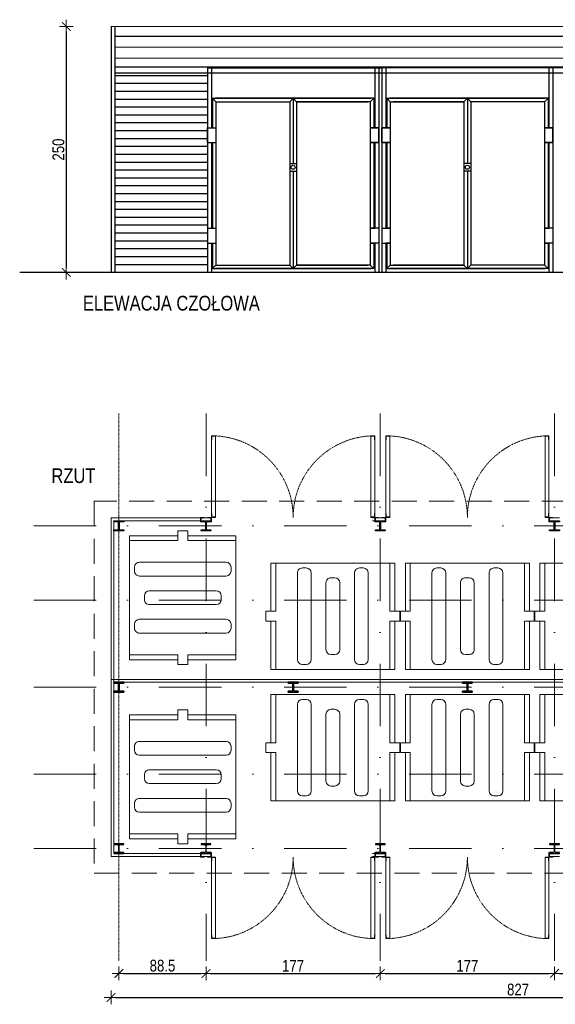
# Model space of a CAD drawing. Header units: millimetres. Extents: x 613 to 4398, y 100 to 1135.
# Tile 2 of 4: x 1841 to 2385, y 100 to 1101. Entities that reach past the tile are written whole.
import ezdxf

# ---------------------------------------------------------------- set-up
doc = ezdxf.new("R2010")
doc.units = ezdxf.units.MM
for name, pattern in [('DASHED', [19.05, 12.7, -6.35]), ('DASHED2', [9.525, 6.35, -3.175]), ('KRESKAKROPKA2', [12.7, 6.35, -3.175, 0, -3.175])]:
    doc.linetypes.add(name, pattern=pattern)
for name, color, linetype in [('--RAMKA', 7, 'Continuous'), ('4', 7, 'Continuous'), ('E-1', 7, 'Continuous'), ('SCIANY', 5, 'Continuous'), ('SCIANY2', 3, 'Continuous')]:
    doc.layers.add(name, color=color, linetype=linetype)
doc.layers.add('a___wymiary', color=7, linetype='Continuous', lineweight=5, true_color=0x707070)
doc.layers.add('MEBLE PKN', color=7, linetype='Continuous', lineweight=20, true_color=0x7f7f7f)
for name, color, linetype, lineweight in [('CZ-GR', 236, 'Continuous', 30), ('OSI', 64, 'KRESKAKROPKA2', 5), ('RYSUNEK', 7, 'Continuous', 18), ('WYMIARY', 7, 'Continuous', 13)]:
    doc.layers.add(name, color=color, linetype=linetype, lineweight=lineweight)
doc.styles.add('ARIAL', font='arial.ttf', dxfattribs={"width": 0.8})
doc.dimstyles.new('wymiary agp1', dxfattribs={"dimtxt": 16, "dimasz": 5, "dimexe": 1.25, "dimexo": 0.625, "dimgap": 1.8, "dimtad": 1, "dimdec": 3, "dimrnd": 0.5, "dimdsep": 46, "dimtxsty": 'ARIAL', "dimblk": 'znacznik', "dimcen": 1.5, "dimse1": 1, "dimse2": 1, "dimclrd": 256, "dimazin": 0, "dimtfac": 1, "dimtdec": 3, "dimtmove": 1, "dimatfit": 3, "dimldrblk": 'znacznik', "dimfxl": 1, "dimarcsym": 0})

# ---------------------------------------------------------------- blocks, each defined once
blk = doc.blocks.new('znacznik')
at = {"layer": 'a___wymiary'}
for p, q in [((1.39, 0), (-1.39, 0)), ((0, 1.39), (0, -1.39))]:
    blk.add_line(p, q, dxfattribs=at)
at = {"layer": 'a___wymiary', "const_width": 0.2}
blk.add_lwpolyline([(0.88, 0.88), (-0.88, -0.88)], dxfattribs=at)
blk = doc.blocks.new('*D4')
at = {"layer": 'Defpoints', "color": 0}
for p in [(1933.9, 1093.7), (1888.5, 843.7), (1933.9, 843.7)]:
    blk.add_point(p, dxfattribs=at)
at = {"layer": 'WYMIARY', "color": 253, "lineweight": -2, "true_color": 0xb2b2b2}
blk.add_line((1888.5, 1088.7), (1888.5, 848.7), dxfattribs=at)
at = {"layer": 'WYMIARY', "color": 253, "lineweight": -2, "true_color": 0xb2b2b2, "xscale": 5, "yscale": 5, "zscale": 5}
for p, rotation in [((1888.5, 1093.7), 90), ((1888.5, 843.7), 270)]:
    blk.add_blockref('znacznik', p, dxfattribs=dict(at, rotation=rotation))
at = {"layer": 'WYMIARY', "color": 18, "true_color": 0x000000, "insert": (1880.5, 968.7), "char_height": 12, "attachment_point": 5, "rotation": 90, "style": 'ARIAL'}
blk.add_mtext('250', dxfattribs=at)
blk = doc.blocks.new('*D16')
at = {"layer": 'Defpoints', "color": 0}
for p in [(2030.4, 271.3), (1941.9, 263.1), (2030.4, 131.4)]:
    blk.add_point(p, dxfattribs=at)
at = {"layer": 'WYMIARY', "color": 253, "lineweight": -2, "true_color": 0xb2b2b2}
blk.add_line((1946.9, 131.4), (2025.4, 131.4), dxfattribs=at)
at = {"layer": 'WYMIARY', "color": 253, "lineweight": -2, "true_color": 0xb2b2b2, "xscale": 5, "yscale": 5, "zscale": 5, "rotation": 180}
blk.add_blockref('znacznik', (1941.9, 131.4), dxfattribs=at)
at = {"layer": 'WYMIARY', "color": 253, "lineweight": -2, "true_color": 0xb2b2b2, "xscale": 5, "yscale": 5, "zscale": 5}
blk.add_blockref('znacznik', (2030.4, 131.4), dxfattribs=at)
at = {"layer": 'WYMIARY', "color": 18, "true_color": 0x000000, "insert": (1986.2, 139.3), "char_height": 12, "attachment_point": 5, "style": 'ARIAL'}
blk.add_mtext('88.5', dxfattribs=at)
blk = doc.blocks.new('*D17')
at = {"layer": 'Defpoints', "color": 0}
for p in [(2030.4, 271.3), (2207.4, 165.1), (2207.4, 131.4)]:
    blk.add_point(p, dxfattribs=at)
at = {"layer": 'WYMIARY', "color": 253, "lineweight": -2, "true_color": 0xb2b2b2}
blk.add_line((2035.4, 131.4), (2202.4, 131.4), dxfattribs=at)
at = {"layer": 'WYMIARY', "color": 253, "lineweight": -2, "true_color": 0xb2b2b2, "xscale": 5, "yscale": 5, "zscale": 5, "rotation": 180}
blk.add_blockref('znacznik', (2030.4, 131.4), dxfattribs=at)
at = {"layer": 'WYMIARY', "color": 253, "lineweight": -2, "true_color": 0xb2b2b2, "xscale": 5, "yscale": 5, "zscale": 5}
blk.add_blockref('znacznik', (2207.4, 131.4), dxfattribs=at)
at = {"layer": 'WYMIARY', "color": 18, "true_color": 0x000000, "insert": (2118.9, 139.2), "char_height": 12, "attachment_point": 5, "style": 'ARIAL'}
blk.add_mtext('177', dxfattribs=at)
blk = doc.blocks.new('*D18')
at = {"layer": 'Defpoints', "color": 0}
for p in [(2384.4, 178.2), (2207.4, 165.1), (2384.4, 131.4)]:
    blk.add_point(p, dxfattribs=at)
at = {"layer": 'WYMIARY', "color": 253, "lineweight": -2, "true_color": 0xb2b2b2}
blk.add_line((2212.4, 131.4), (2379.4, 131.4), dxfattribs=at)
at = {"layer": 'WYMIARY', "color": 253, "lineweight": -2, "true_color": 0xb2b2b2, "xscale": 5, "yscale": 5, "zscale": 5, "rotation": 180}
blk.add_blockref('znacznik', (2207.4, 131.4), dxfattribs=at)
at = {"layer": 'WYMIARY', "color": 253, "lineweight": -2, "true_color": 0xb2b2b2, "xscale": 5, "yscale": 5, "zscale": 5}
blk.add_blockref('znacznik', (2384.4, 131.4), dxfattribs=at)
at = {"layer": 'WYMIARY', "color": 18, "true_color": 0x000000, "insert": (2295.9, 139.2), "char_height": 12, "attachment_point": 5, "style": 'ARIAL'}
blk.add_mtext('177', dxfattribs=at)
blk = doc.blocks.new('*D19')
at = {"layer": 'Defpoints', "color": 0}
for p in [(2384.4, 178.2), (2561.4, 175.3), (2561.4, 131.4)]:
    blk.add_point(p, dxfattribs=at)
at = {"layer": 'WYMIARY', "color": 253, "lineweight": -2, "true_color": 0xb2b2b2}
blk.add_line((2389.4, 131.4), (2556.4, 131.4), dxfattribs=at)
at = {"layer": 'WYMIARY', "color": 253, "lineweight": -2, "true_color": 0xb2b2b2, "xscale": 5, "yscale": 5, "zscale": 5, "rotation": 180}
blk.add_blockref('znacznik', (2384.4, 131.4), dxfattribs=at)
at = {"layer": 'WYMIARY', "color": 253, "lineweight": -2, "true_color": 0xb2b2b2, "xscale": 5, "yscale": 5, "zscale": 5}
blk.add_blockref('znacznik', (2561.4, 131.4), dxfattribs=at)
at = {"layer": 'WYMIARY', "color": 18, "true_color": 0x000000, "insert": (2472.9, 139.2), "char_height": 12, "attachment_point": 5, "style": 'ARIAL'}
blk.add_mtext('177', dxfattribs=at)
blk = doc.blocks.new('Heb100')
at = {"linetype": 'ByBlock', "lineweight": 30}
blk.add_lwpolyline([(-50, 0), (-50, 10), (-15, 10, 0.414214), (-3, 22), (-3, 78, 0.414214), (-15, 90), (-50, 90), (-50, 100), (50, 100), (50, 90), (15, 90, 0.414214), (3, 78), (3, 22, 0.414214), (15, 10), (50, 10), (50, 0)], format="xyb", close=True, dxfattribs=at)
blk = doc.blocks.new('pojemnik śmietnikowy 1.1m3')
at = {"layer": 'MEBLE PKN'}
for p, q in [((126, 108), (0, 108)), ((0, 59), (0, 108)), ((5, 59), (5, 108)), ((36, 103), (32, 103)), ((94, 103), (90, 103)), ((121, 59), (121, 108)), ((126, 59), (126, 108)), ((27, 10), (27, 98)), ((41, 10), (41, 98)), ((65, 93), (61, 93)), ((85, 10), (85, 98)), ((99, 10), (99, 98)), ((56, 20), (56, 88)), ((70, 20), (70, 88)), ((5, 59), (-5, 59)), ((-5, 49), (-5, 59)), ((131, 59), (121, 59)), ((131, 49), (131, 59)), ((5, 49), (-5, 49)), ((0, 0), (0, 49)), ((5, 0), (5, 49)), ((131, 49), (121, 49)), ((121, 0), (121, 49)), ((126, 0), (126, 49)), ((65, 15), (61, 15)), ((126, 0), (0, 0)), ((36, 5), (32, 5)), ((94, 5), (90, 5))]:
    blk.add_line(p, q, dxfattribs=at)
for centre, start, end in [((32, 98), 90, 180), ((36, 98), 0, 90), ((90, 98), 90, 180), ((94, 98), 0, 90), ((61, 88), 90, 180), ((65, 88), 0, 90), ((61, 20), 180, 270), ((65, 20), 270, 0), ((32, 10), 180, 270), ((36, 10), 270, 0), ((90, 10), 180, 270), ((94, 10), 270, 0)]:
    blk.add_arc(centre, 5, start, end, dxfattribs=at)
blk = doc.blocks.new('*D26')
at = {"layer": 'Defpoints', "color": 0}
for p in [(1933.9, 250.3), (2760.9, 250.3), (2760.9, 107)]:
    blk.add_point(p, dxfattribs=at)
at = {"layer": 'WYMIARY', "color": 253, "lineweight": -2, "true_color": 0xb2b2b2}
blk.add_line((1938.9, 107), (2755.9, 107), dxfattribs=at)
at = {"layer": 'WYMIARY', "color": 253, "lineweight": -2, "true_color": 0xb2b2b2, "xscale": 5, "yscale": 5, "zscale": 5, "rotation": 180}
blk.add_blockref('znacznik', (1933.9, 107), dxfattribs=at)
at = {"layer": 'WYMIARY', "color": 253, "lineweight": -2, "true_color": 0xb2b2b2, "xscale": 5, "yscale": 5, "zscale": 5}
blk.add_blockref('znacznik', (2760.9, 107), dxfattribs=at)
at = {"layer": 'WYMIARY', "color": 18, "true_color": 0x000000, "insert": (2347.4, 115), "char_height": 12, "attachment_point": 5, "style": 'ARIAL'}
blk.add_mtext('827', dxfattribs=at)

msp = doc.modelspace()

# ---------------------------------------------------------------- linework, layer by layer
at = {"layer": '--RAMKA', "color": 18, "true_color": 0x000000}
msp.add_line((1933.9125, 1093.7123), (1933.9125, 843.7123), dxfattribs=at)
at = {"layer": 'E-1'}
for points in [[(1937.9125, 1093.7123), (1937.9125, 843.7123)], [(2032.0014, 1043.7123), (1937.9125, 1043.7014)], [(2032.0014, 1043.7123), (1937.9125, 1043.7014)], [(2032.0014, 1043.7123), (1937.9125, 1043.7014)], [(2032.0014, 1035.7123), (1937.9125, 1035.7014)], [(2032.0014, 1035.7123), (1937.9125, 1035.7014)], [(2032.0014, 1035.7123), (1937.9125, 1035.7014)], [(2032.0014, 1027.7123), (1937.9125, 1027.7014)], [(2032.0051, 1019.7123), (1937.9125, 1019.7014)], [(2032.0051, 1019.7123), (1937.9125, 1019.7014)], [(2032.0051, 1019.7123), (1937.9125, 1019.7014)], [(2032.0051, 1011.7123), (1937.9125, 1011.7014)], [(2032.0051, 1011.7123), (1937.9125, 1011.7014)], [(2032.0051, 1011.7123), (1937.9125, 1011.7014)], [(2032.0051, 1003.7123), (1937.9125, 1003.7014)], [(2032.0051, 1003.7123), (1937.9125, 1003.7014)], [(2032.0051, 1003.7123), (1937.9125, 1003.7014)], [(2032.0051, 995.7123), (1937.9125, 995.7014)], [(2032.0051, 987.7123), (1937.9125, 987.7014)], [(2032.0051, 987.7123), (1937.9125, 987.7014)], [(2032.0088, 979.7123), (1937.9125, 979.7014)], [(2032.0088, 979.7123), (1937.9125, 979.7014)], [(2032.0088, 979.7123), (1937.9125, 979.7014)], [(2032.0088, 971.7123), (1937.9125, 971.7014)], [(2032.0088, 971.7123), (1937.9125, 971.7014)], [(2032.0088, 971.7123), (1937.9125, 971.7014)], [(2032.0088, 963.7123), (1937.9125, 963.7014)], [(2032.0125, 955.7123), (1937.9125, 955.7014)], [(2032.0125, 955.7123), (1937.9125, 955.7014)], [(2032.0125, 955.7123), (1937.9125, 955.7014)], [(2032.0125, 947.7123), (1937.9125, 947.7014)], [(2032.0125, 947.7123), (1937.9125, 947.7014)], [(2032.0125, 947.7123), (1937.9125, 947.7014)], [(2032.0125, 939.7123), (1937.9125, 939.7014)], [(2032.0125, 939.7123), (1937.9125, 939.7014)], [(2032.0125, 939.7123), (1937.9125, 939.7014)], [(2032.0125, 931.7123), (1937.9125, 931.7014)], [(2032.0125, 923.7123), (1937.9125, 923.7014)], [(2032.0125, 923.7123), (1937.9125, 923.7014)], [(2032.0125, 915.7123), (1937.9125, 915.7014)], [(2032.0125, 915.7123), (1937.9125, 915.7014)], [(2032.0125, 907.7123), (1937.9125, 907.7014)], [(2032.0125, 907.7123), (1937.9125, 907.7014)], [(2032.0125, 899.7123), (1937.9125, 899.7014)], [(2032.0125, 899.7123), (1937.9125, 899.7014)], [(2032.0125, 891.7123), (1937.9125, 891.7014)], [(2032.0125, 891.7123), (1937.9125, 891.7014)], [(2032.0125, 891.7123), (1937.9125, 891.7014)], [(2032.0125, 883.7123), (1937.9125, 883.7014)], [(2032.0125, 883.7123), (1937.9125, 883.7014)], [(2032.0125, 883.7123), (1937.9125, 883.7014)], [(2032.0125, 875.7123), (1937.9125, 875.7014)], [(2032.0125, 875.7123), (1937.9125, 875.7014)], [(2032.0125, 875.7123), (1937.9125, 875.7014)], [(2032.0125, 867.7123), (1937.9125, 867.7014)], [(2032.0125, 867.7123), (1937.9125, 867.7014)], [(2032.0125, 867.7123), (1937.9125, 867.7014)], [(2032.0125, 867.7123), (1937.9125, 867.7014)], [(2032.0125, 867.7123), (1937.9125, 867.7014)], [(2032.0125, 867.7123), (1937.9125, 867.7014)], [(2032.0125, 859.7123), (1937.9125, 859.7014)], [(2032.0125, 859.7123), (1937.9125, 859.7014)], [(2032.0125, 859.7123), (1937.9125, 859.7014)], [(2032.0125, 859.7123), (1937.9125, 859.7014)], [(2032.0125, 859.7123), (1937.9125, 859.7014)], [(2032.0125, 851.7123), (1937.9125, 851.7014)], [(2032.0125, 851.7123), (1937.9125, 851.7014)]]:
    msp.add_lwpolyline(points, dxfattribs=at)
at = {"layer": 'OSI', "ltscale": 0.01}
msp.add_line((1941.9125, 700.3863), (1941.9125, 144.2229), dxfattribs=at)
at = {"layer": 'OSI', "ltscale": 10}
for points in [[(2030.4125, 700.3863), (2030.4125, 144.2229)], [(2207.4125, 700.3863), (2207.4125, 144.2229)], [(2384.4125, 700.3863), (2384.4125, 144.2229)], [(1855.4556, 586.3046), (2837.6714, 586.3046)], [(1855.4556, 510.8046), (2837.6714, 510.8046)], [(1855.4556, 422.3046), (2837.6714, 422.3046)], [(1855.4556, 333.8046), (2837.6714, 333.8046)], [(1855.4556, 258.3046), (2837.6714, 258.3046)]]:
    msp.add_lwpolyline(points, dxfattribs=at)
at = {"layer": 'RYSUNEK'}
for p, q in [((2036.0125, 677.8046), (2036.0125, 673.8046)), ((2036.0125, 677.8046), (2040.0125, 677.8046)), ((2036.0125, 598.9046), (2036.0125, 673.8046)), ((2036.4125, 677.0046), (2036.4125, 674.2046)), ((2036.8125, 677.4046), (2039.6125, 677.4046)), ((2040.0125, 594.9046), (2040.0125, 677.8046)), ((2040.0125, 677.8046), (2040.0125, 594.9046)), ((2197.8125, 677.8046), (2197.8125, 594.9046)), ((2197.8125, 594.9046), (2197.8125, 677.8046)), ((2201.8125, 677.8046), (2197.8125, 677.8046)), ((2201.0125, 677.4046), (2198.2125, 677.4046)), ((2201.4125, 677.0046), (2201.4125, 674.2046)), ((2201.8125, 677.8046), (2201.8125, 673.8046)), ((2201.8125, 598.9046), (2201.8125, 673.8046)), ((2213.0125, 677.8046), (2213.0125, 673.8046)), ((2213.0125, 677.8046), (2217.0125, 677.8046)), ((2213.0125, 598.9046), (2213.0125, 673.8046)), ((2213.4125, 677.0046), (2213.4125, 674.2046)), ((2213.8125, 677.4046), (2216.6125, 677.4046)), ((2217.0125, 594.9046), (2217.0125, 677.8046)), ((2217.0125, 677.8046), (2217.0125, 594.9046)), ((2374.8125, 677.8046), (2374.8125, 594.9046)), ((2374.8125, 594.9046), (2374.8125, 677.8046)), ((2378.8125, 677.8046), (2374.8125, 677.8046)), ((2378.0125, 677.4046), (2375.2125, 677.4046)), ((2378.4125, 677.0046), (2378.4125, 674.2046)), ((2378.8125, 677.8046), (2378.8125, 673.8046)), ((2378.8125, 598.9046), (2378.8125, 673.8046)), ((1933.9125, 594.3046), (1933.9125, 414.3046)), ((2035.4125, 594.3046), (1933.9125, 594.3046)), ((1936.9125, 591.3046), (1936.9125, 414.3046)), ((2035.4125, 591.3046), (1936.9125, 591.3046)), ((2022.4125, 594.3046), (2035.4125, 594.3046)), ((2022.4125, 591.3046), (2035.4125, 591.3046)), ((2024.8125, 590.3046), (2024.8125, 594.9046)), ((2028.8125, 594.9046), (2024.8125, 594.9046)), ((2025.4125, 591.3046), (2025.4125, 594.3046)), ((2025.4125, 590.3046), (2025.4125, 594.3046)), ((2028.8125, 594.3046), (2025.4125, 594.3046)), ((2028.8125, 594.3046), (2028.8125, 594.9046)), ((2032.0125, 594.9046), (2036.0125, 594.9046)), ((2032.0125, 594.3046), (2032.0125, 594.9046)), ((2032.0125, 594.3046), (2035.4125, 594.3046)), ((2035.4125, 590.3046), (2035.4125, 594.3046)), ((2035.4125, 591.3046), (2035.4125, 594.3046)), ((2036.0125, 594.9046), (2036.0125, 598.9046)), ((2036.0125, 594.9046), (2040.0125, 594.9046)), ((2036.0125, 590.3046), (2036.0125, 594.9046)), ((2036.4125, 595.7046), (2036.4125, 598.5046)), ((2036.8125, 595.3046), (2039.6125, 595.3046)), ((2201.8125, 594.9046), (2197.8125, 594.9046)), ((2201.0125, 595.3046), (2198.2125, 595.3046)), ((2199.4125, 594.3046), (2212.4125, 594.3046)), ((2199.4125, 591.3046), (2212.4125, 591.3046)), ((2201.4125, 595.7046), (2201.4125, 598.5046)), ((2201.8125, 594.9046), (2201.8125, 598.9046)), ((2201.8125, 590.3046), (2201.8125, 594.9046)), ((2205.8125, 594.9046), (2201.8125, 594.9046)), ((2202.4125, 591.3046), (2202.4125, 594.3046)), ((2202.4125, 590.3046), (2202.4125, 594.3046)), ((2205.8125, 594.3046), (2202.4125, 594.3046)), ((2205.8125, 594.3046), (2205.8125, 594.9046)), ((2209.0125, 594.9046), (2213.0125, 594.9046)), ((2209.0125, 594.3046), (2209.0125, 594.9046)), ((2209.0125, 594.3046), (2212.4125, 594.3046)), ((2212.4125, 590.3046), (2212.4125, 594.3046)), ((2212.4125, 591.3046), (2212.4125, 594.3046)), ((2213.0125, 594.9046), (2213.0125, 598.9046)), ((2213.0125, 594.9046), (2217.0125, 594.9046)), ((2213.0125, 590.3046), (2213.0125, 594.9046)), ((2213.4125, 595.7046), (2213.4125, 598.5046)), ((2213.8125, 595.3046), (2216.6125, 595.3046)), ((2378.8125, 594.9046), (2374.8125, 594.9046)), ((2378.0125, 595.3046), (2375.2125, 595.3046)), ((2378.4125, 595.7046), (2378.4125, 598.5046)), ((2378.8125, 594.9046), (2378.8125, 598.9046)), ((2382.8125, 594.9046), (2378.8125, 594.9046)), ((2378.8125, 590.3046), (2378.8125, 594.9046)), ((2389.4125, 594.3046), (2379.4125, 594.3046)), ((2382.8125, 594.3046), (2379.4125, 594.3046)), ((2379.4125, 591.3046), (2379.4125, 594.3046)), ((2379.4125, 590.3046), (2379.4125, 594.3046)), ((2382.8125, 594.3046), (2382.8125, 594.9046)), ((2025.4125, 590.3046), (2024.8125, 590.3046)), ((2035.4125, 590.3046), (2036.0125, 590.3046)), ((2202.4125, 590.3046), (2201.8125, 590.3046)), ((2212.4125, 590.3046), (2213.0125, 590.3046)), ((2379.4125, 590.3046), (2378.8125, 590.3046)), ((1933.9125, 250.3046), (1933.9125, 430.3046)), ((2657.9125, 430.3046), (1933.9125, 430.3046)), ((1936.9125, 253.3046), (1936.9125, 430.3046)), ((2657.9125, 427.3046), (1936.9125, 427.3046)), ((2035.4125, 250.3046), (1933.9125, 250.3046)), ((2035.4125, 253.3046), (1936.9125, 253.3046)), ((2022.4125, 253.3046), (2035.4125, 253.3046)), ((2022.4125, 250.3046), (2035.4125, 250.3046)), ((2025.4125, 254.3046), (2024.8125, 254.3046)), ((2024.8125, 254.3046), (2024.8125, 249.7046)), ((2025.4125, 254.3046), (2025.4125, 250.3046)), ((2025.4125, 253.3046), (2025.4125, 250.3046)), ((2028.8125, 250.3046), (2025.4125, 250.3046)), ((2028.8125, 250.3046), (2028.8125, 249.7046)), ((2032.0125, 250.3046), (2035.4125, 250.3046)), ((2032.0125, 250.3046), (2032.0125, 249.7046)), ((2035.4125, 254.3046), (2035.4125, 250.3046)), ((2035.4125, 254.3046), (2036.0125, 254.3046)), ((2035.4125, 253.3046), (2035.4125, 250.3046)), ((2036.0125, 254.3046), (2036.0125, 249.7046)), ((2199.4125, 253.3046), (2212.4125, 253.3046)), ((2199.4125, 250.3046), (2212.4125, 250.3046)), ((2202.4125, 254.3046), (2201.8125, 254.3046)), ((2201.8125, 254.3046), (2201.8125, 249.7046)), ((2202.4125, 254.3046), (2202.4125, 250.3046)), ((2202.4125, 253.3046), (2202.4125, 250.3046)), ((2205.8125, 250.3046), (2202.4125, 250.3046)), ((2205.8125, 250.3046), (2205.8125, 249.7046)), ((2209.0125, 250.3046), (2212.4125, 250.3046)), ((2209.0125, 250.3046), (2209.0125, 249.7046)), ((2212.4125, 254.3046), (2212.4125, 250.3046)), ((2212.4125, 254.3046), (2213.0125, 254.3046)), ((2212.4125, 253.3046), (2212.4125, 250.3046)), ((2213.0125, 254.3046), (2213.0125, 249.7046)), ((2378.8125, 254.3046), (2378.8125, 249.7046)), ((2379.4125, 254.3046), (2378.8125, 254.3046)), ((2379.4125, 254.3046), (2379.4125, 250.3046)), ((2379.4125, 253.3046), (2379.4125, 250.3046)), ((2389.4125, 250.3046), (2379.4125, 250.3046)), ((2382.8125, 250.3046), (2379.4125, 250.3046)), ((2382.8125, 250.3046), (2382.8125, 249.7046)), ((2028.8125, 249.7046), (2024.8125, 249.7046)), ((2032.0125, 249.7046), (2036.0125, 249.7046)), ((2036.0125, 249.7046), (2040.0125, 249.7046)), ((2036.0125, 249.7046), (2036.0125, 245.7046)), ((2036.0125, 245.7046), (2036.0125, 170.8046)), ((2036.4125, 248.9046), (2036.4125, 246.1046)), ((2036.8125, 249.3046), (2039.6125, 249.3046)), ((2040.0125, 249.7046), (2040.0125, 166.8046)), ((2040.0125, 166.8046), (2040.0125, 249.7046)), ((2197.8125, 166.8046), (2197.8125, 249.7046)), ((2197.8125, 249.7046), (2197.8125, 166.8046)), ((2201.8125, 249.7046), (2197.8125, 249.7046)), ((2201.0125, 249.3046), (2198.2125, 249.3046)), ((2201.4125, 248.9046), (2201.4125, 246.1046)), ((2201.8125, 249.7046), (2201.8125, 245.7046)), ((2205.8125, 249.7046), (2201.8125, 249.7046)), ((2201.8125, 245.7046), (2201.8125, 170.8046)), ((2209.0125, 249.7046), (2213.0125, 249.7046)), ((2213.0125, 249.7046), (2217.0125, 249.7046)), ((2213.0125, 249.7046), (2213.0125, 245.7046)), ((2213.0125, 245.7046), (2213.0125, 170.8046)), ((2213.4125, 248.9046), (2213.4125, 246.1046)), ((2213.8125, 249.3046), (2216.6125, 249.3046)), ((2217.0125, 249.7046), (2217.0125, 166.8046)), ((2217.0125, 166.8046), (2217.0125, 249.7046)), ((2374.8125, 166.8046), (2374.8125, 249.7046)), ((2374.8125, 249.7046), (2374.8125, 166.8046)), ((2378.8125, 249.7046), (2374.8125, 249.7046)), ((2378.0125, 249.3046), (2375.2125, 249.3046)), ((2378.4125, 248.9046), (2378.4125, 246.1046)), ((2382.8125, 249.7046), (2378.8125, 249.7046)), ((2378.8125, 249.7046), (2378.8125, 245.7046)), ((2378.8125, 245.7046), (2378.8125, 170.8046)), ((2036.0125, 166.8046), (2036.0125, 170.8046)), ((2036.4125, 167.6046), (2036.4125, 170.4046)), ((2201.4125, 167.6046), (2201.4125, 170.4046)), ((2201.8125, 166.8046), (2201.8125, 170.8046)), ((2213.0125, 166.8046), (2213.0125, 170.8046)), ((2213.4125, 167.6046), (2213.4125, 170.4046)), ((2378.4125, 167.6046), (2378.4125, 170.4046)), ((2378.8125, 166.8046), (2378.8125, 170.8046)), ((2036.0125, 166.8046), (2040.0125, 166.8046)), ((2036.8125, 167.2046), (2039.6125, 167.2046)), ((2201.8125, 166.8046), (2197.8125, 166.8046)), ((2201.0125, 167.2046), (2198.2125, 167.2046)), ((2213.0125, 166.8046), (2217.0125, 166.8046)), ((2213.8125, 167.2046), (2216.6125, 167.2046)), ((2378.8125, 166.8046), (2374.8125, 166.8046)), ((2378.0125, 167.2046), (2375.2125, 167.2046))]:
    msp.add_line(p, q, dxfattribs=at)
at = {"layer": 'RYSUNEK', "linetype": 'DASHED2', "ltscale": 4}
msp.add_lwpolyline([(2777.9125, 611.3046), (1916.9125, 611.3046), (1916.9125, 233.3046), (2777.9125, 233.3046)], close=True, dxfattribs=at)
at = {"layer": 'RYSUNEK'}
for centre, start, end in [((2036.0125, 674.2046), 270, 0), ((2036.8125, 677.0046), 90, 180), ((2039.6125, 677.8046), 270, 0), ((2198.2125, 677.8046), 180, 270), ((2201.0125, 677.0046), 0, 90), ((2201.8125, 674.2046), 180, 270), ((2213.0125, 674.2046), 270, 0), ((2213.8125, 677.0046), 90, 180), ((2216.6125, 677.8046), 270, 0), ((2375.2125, 677.8046), 180, 270), ((2378.0125, 677.0046), 0, 90), ((2378.8125, 674.2046), 180, 270), ((2036.0125, 598.5046), 0, 90), ((2036.8125, 595.7046), 180, 270), ((2039.6125, 594.9046), 0, 90), ((2198.2125, 594.9046), 90, 180), ((2201.0125, 595.7046), 270, 0), ((2201.8125, 598.5046), 90, 180), ((2213.0125, 598.5046), 0, 90), ((2213.8125, 595.7046), 180, 270), ((2216.6125, 594.9046), 0, 90), ((2375.2125, 594.9046), 90, 180), ((2378.0125, 595.7046), 270, 0), ((2378.8125, 598.5046), 90, 180), ((2036.0125, 246.1046), 270, 0), ((2036.8125, 248.9046), 90, 180), ((2039.6125, 249.7046), 270, 0), ((2198.2125, 249.7046), 180, 270), ((2201.0125, 248.9046), 0, 90), ((2201.8125, 246.1046), 180, 270), ((2213.0125, 246.1046), 270, 0), ((2213.8125, 248.9046), 90, 180), ((2216.6125, 249.7046), 270, 0), ((2375.2125, 249.7046), 180, 270), ((2378.0125, 248.9046), 0, 90), ((2378.8125, 246.1046), 180, 270), ((2036.0125, 170.4046), 0, 90), ((2201.8125, 170.4046), 90, 180), ((2213.0125, 170.4046), 0, 90), ((2378.8125, 170.4046), 90, 180), ((2036.8125, 167.6046), 180, 270), ((2039.6125, 166.8046), 0, 90), ((2198.2125, 166.8046), 90, 180), ((2201.0125, 167.6046), 270, 0), ((2213.8125, 167.6046), 180, 270), ((2216.6125, 166.8046), 0, 90), ((2375.2125, 166.8046), 90, 180), ((2378.0125, 167.6046), 270, 0)]:
    msp.add_arc(centre, 0.4, start, end, dxfattribs=at)
at = {"layer": 'RYSUNEK', "linetype": 'DASHED', "ltscale": 0.001}
for centre, start, end in [((2036.0125, 594.9046), 0, 87.2424414), ((2201.8125, 594.9046), 92.7575586, 180), ((2213.0125, 594.9046), 0, 87.2424414), ((2378.8125, 594.9046), 92.7575586, 180), ((2036.0125, 249.7046), 272.7575586, 0), ((2201.8125, 249.7046), 180, 267.2424414), ((2213.0125, 249.7046), 272.7575586, 0), ((2378.8125, 249.7046), 180, 267.2424414)]:
    msp.add_arc(centre, 82.9, start, end, dxfattribs=at)
at = {"layer": 'SCIANY', "color": 18, "linetype": 'Continuous', "true_color": 0x000000}
for p, q in [((2205.8125, 1051.6895), (2209.0125, 1051.6895)), ((2820.9049, 843.7123), (1841.1535, 843.7123))]:
    msp.add_line(p, q, dxfattribs=at)
at = {"layer": 'SCIANY2', "color": 18, "linetype": 'Continuous', "true_color": 0x000000}
for p, q in [((2032.0125, 1051.6895), (2032.0125, 843.6895)), ((2032.0125, 1051.6895), (2205.8125, 1051.6895)), ((2036.0125, 1051.6895), (2036.0125, 990.8601)), ((2201.8125, 1051.6895), (2201.8125, 990.8601)), ((2201.8125, 1051.6895), (2201.8125, 990.8601)), ((2205.8125, 1051.6895), (2205.8125, 943.5179)), ((2205.8125, 1051.6895), (2205.8125, 843.6895)), ((2559.8125, 1051.6895), (2209.0125, 1051.6895)), ((2209.0125, 1051.6895), (2209.0125, 843.6895)), ((2209.0125, 1051.6895), (2209.0125, 943.5179)), ((2213.0125, 1051.6895), (2213.0125, 990.8601)), ((2213.0125, 1051.6895), (2213.0125, 990.8601)), ((2378.8125, 1051.6895), (2378.8125, 990.8601)), ((2378.8125, 1051.6895), (2378.8125, 990.8601)), ((2382.8125, 1051.6895), (2382.8125, 843.6895)), ((2382.8125, 1051.6895), (2382.8125, 943.5179)), ((2037.0125, 1020.8601), (2197.8125, 1020.8601)), ((2037.0125, 1020.8601), (2037.0125, 990.8601)), ((2037.0125, 1020.8601), (2040.5125, 1017.3601)), ((2200.8125, 1020.8601), (2040.0125, 1020.8601)), ((2118.9125, 1020.8601), (2115.4125, 1017.3601)), ((2118.9125, 1020.8601), (2118.9125, 954.6895)), ((2118.9125, 1020.8601), (2122.4125, 1017.3601)), ((2200.8125, 1020.8601), (2197.3125, 1017.3601)), ((2200.8125, 1020.8601), (2200.8125, 990.8601)), ((2214.0125, 1020.8601), (2374.8125, 1020.8601)), ((2214.0125, 1020.8601), (2217.5125, 1017.3601)), ((2214.0125, 1020.8601), (2214.0125, 990.8601)), ((2377.8125, 1020.8601), (2217.0125, 1020.8601)), ((2295.9125, 1020.8601), (2292.4125, 1017.3601)), ((2295.9125, 1020.8601), (2295.9125, 954.6895)), ((2295.9125, 1020.8601), (2299.4125, 1017.3601)), ((2377.8125, 1020.8601), (2374.3125, 1017.3601)), ((2377.8125, 1020.8601), (2377.8125, 990.8601)), ((2040.5125, 1017.3601), (2115.4125, 1017.3601)), ((2040.5125, 1017.3601), (2040.5125, 851.1895)), ((2115.4125, 1017.3601), (2115.4125, 851.1895)), ((2122.4125, 1017.3601), (2122.4125, 851.1895)), ((2122.4125, 1017.3601), (2194.3125, 1017.3601)), ((2197.3125, 1017.3601), (2122.4125, 1017.3601)), ((2197.3125, 1017.3601), (2197.3125, 851.1895)), ((2217.5125, 1017.3601), (2217.5125, 851.1895)), ((2217.5125, 1017.3601), (2292.4125, 1017.3601)), ((2292.4125, 1017.3601), (2220.5125, 1017.3601)), ((2292.4125, 1017.3601), (2292.4125, 851.1895)), ((2374.3125, 1017.3601), (2299.4125, 1017.3601)), ((2299.4125, 1017.3601), (2299.4125, 851.1895)), ((2374.3125, 1017.3601), (2374.3125, 851.1895)), ((2032.0125, 990.8601), (2040.5125, 990.8601)), ((2032.0125, 975.8601), (2032.0125, 990.8601)), ((2205.8125, 990.8601), (2197.3125, 990.8601)), ((2197.8125, 990.8601), (2205.8125, 990.8601)), ((2205.8125, 975.8601), (2205.8125, 990.8601)), ((2209.0125, 975.8601), (2209.0125, 990.8601)), ((2209.0125, 990.8601), (2217.5125, 990.8601)), ((2217.0125, 990.8601), (2209.0125, 990.8601)), ((2382.8125, 990.8601), (2374.3125, 990.8601)), ((2374.8125, 990.8601), (2382.8125, 990.8601)), ((2382.8125, 975.8601), (2382.8125, 990.8601)), ((2032.0125, 975.8601), (2040.5125, 975.8601)), ((2036.0125, 975.8601), (2036.0125, 888.6895)), ((2037.0125, 975.8601), (2037.0125, 888.6895)), ((2205.8125, 975.8601), (2197.3125, 975.8601)), ((2197.8125, 975.8601), (2205.8125, 975.8601)), ((2200.8125, 975.8601), (2200.8125, 888.6895)), ((2201.8125, 975.8601), (2201.8125, 888.6895)), ((2201.8125, 975.8601), (2201.8125, 888.6895)), ((2209.0125, 975.8601), (2217.5125, 975.8601)), ((2217.0125, 975.8601), (2209.0125, 975.8601)), ((2213.0125, 975.8601), (2213.0125, 888.6895)), ((2213.0125, 975.8601), (2213.0125, 888.6895)), ((2214.0125, 975.8601), (2214.0125, 888.6895)), ((2382.8125, 975.8601), (2374.3125, 975.8601)), ((2374.8125, 975.8601), (2382.8125, 975.8601)), ((2377.8125, 975.8601), (2377.8125, 888.6895)), ((2378.8125, 975.8601), (2378.8125, 888.6895)), ((2378.8125, 975.8601), (2378.8125, 888.6895)), ((2115.4125, 954.6895), (2122.4125, 954.6895)), ((2299.4125, 954.6895), (2292.4125, 954.6895)), ((2115.4125, 946.6895), (2122.4125, 946.6895)), ((2118.9125, 946.6895), (2118.9125, 847.6895)), ((2299.4125, 946.6895), (2292.4125, 946.6895)), ((2295.9125, 946.6895), (2295.9125, 847.6895)), ((2032.0125, 888.6895), (2040.5125, 888.6895)), ((2205.8125, 888.6895), (2197.3125, 888.6895)), ((2197.8125, 888.6895), (2201.8125, 888.6895)), ((2209.0125, 888.6895), (2217.5125, 888.6895)), ((2217.0125, 888.6895), (2213.0125, 888.6895)), ((2382.8125, 888.6895), (2374.3125, 888.6895)), ((2374.8125, 888.6895), (2378.8125, 888.6895)), ((2032.0125, 873.6895), (2040.5125, 873.6895)), ((2036.0125, 873.6895), (2036.0125, 843.6895)), ((2037.0125, 873.6895), (2037.0125, 847.6895)), ((2205.8125, 873.6895), (2197.3125, 873.6895)), ((2197.8125, 873.6895), (2201.8125, 873.6895)), ((2200.8125, 873.6895), (2200.8125, 847.6895)), ((2201.8125, 873.6895), (2201.8125, 843.6895)), ((2201.8125, 873.6895), (2201.8125, 843.6895)), ((2209.0125, 873.6895), (2217.5125, 873.6895)), ((2213.0125, 873.6895), (2213.0125, 843.6895)), ((2213.0125, 873.6895), (2213.0125, 843.6895)), ((2217.0125, 873.6895), (2213.0125, 873.6895)), ((2214.0125, 873.6895), (2214.0125, 847.6895)), ((2382.8125, 873.6895), (2374.3125, 873.6895)), ((2374.8125, 873.6895), (2378.8125, 873.6895)), ((2377.8125, 873.6895), (2377.8125, 847.6895)), ((2378.8125, 873.6895), (2378.8125, 843.6895)), ((2378.8125, 873.6895), (2378.8125, 843.6895)), ((2040.5125, 851.1895), (2037.0125, 847.6895)), ((2040.5125, 851.1895), (2115.4125, 851.1895)), ((2118.9125, 847.6895), (2115.4125, 851.1895)), ((2118.9125, 847.6895), (2122.4125, 851.1895)), ((2122.4125, 851.1895), (2194.3125, 851.1895)), ((2122.4125, 851.1895), (2194.3125, 851.1895)), ((2197.3125, 851.1895), (2122.4125, 851.1895)), ((2197.3125, 851.1895), (2200.8125, 847.6895)), ((2217.5125, 851.1895), (2214.0125, 847.6895)), ((2217.5125, 851.1895), (2292.4125, 851.1895)), ((2292.4125, 851.1895), (2220.5125, 851.1895)), ((2292.4125, 851.1895), (2220.5125, 851.1895)), ((2295.9125, 847.6895), (2292.4125, 851.1895)), ((2295.9125, 847.6895), (2299.4125, 851.1895)), ((2374.3125, 851.1895), (2299.4125, 851.1895)), ((2374.3125, 851.1895), (2377.8125, 847.6895)), ((2037.0125, 847.6895), (2197.8125, 847.6895)), ((2200.8125, 847.6895), (2040.0125, 847.6895)), ((2214.0125, 847.6895), (2374.8125, 847.6895)), ((2377.8125, 847.6895), (2217.0125, 847.6895))]:
    msp.add_line(p, q, dxfattribs=at)
for points in [[(2756.9125, 1083.7123), (1937.9125, 1083.7123)], [(2756.9125, 1052.4051), (1937.9125, 1052.4051)], [(2756.9125, 1046.5044), (1937.9125, 1046.5044)]]:
    msp.add_lwpolyline(points, dxfattribs=at)
at = {"layer": 'SCIANY2', "color": 18, "linetype": 'Continuous', "lineweight": 0, "true_color": 0x000000}
for points in [[(2756.9125, 1072.7123), (1937.9125, 1072.7123)], [(2756.9125, 1061.7123), (1937.9125, 1061.7123)]]:
    msp.add_lwpolyline(points, dxfattribs=at)
at = {"layer": 'SCIANY2', "color": 18, "linetype": 'Continuous', "true_color": 0x000000}
for centre in [(2118.9125, 950.6895), (2295.9125, 950.6895)]:
    msp.add_circle(centre, 2, dxfattribs=at)
at = {"layer": 'WYMIARY', "color": 18, "linetype": 'Continuous', "true_color": 0x000000}
msp.add_line((2760.9125, 1093.7123), (1933.9125, 1093.7123), dxfattribs=at)

# ---------------------------------------------------------------- block references
at = {"layer": '4'}
for p, rotation in [((1952.8066, 576.3046), 270), ((2222.2766, 548.4693), 180), ((2358.9125, 548.4693), 180), ((2495.5485, 548.4693), 180)]:
    msp.add_blockref('pojemnik śmietnikowy 1.1m3', p, dxfattribs=dict(at, rotation=rotation))
at = {"layer": '4', "xscale": -1}
for p in [(2222.2766, 306.8768), (2358.9125, 306.8768), (2495.5485, 306.8768)]:
    msp.add_blockref('pojemnik śmietnikowy 1.1m3', p, dxfattribs=at)
at = {"layer": '4', "xscale": -1, "rotation": 270}
msp.add_blockref('pojemnik śmietnikowy 1.1m3', (1952.8066, 268.3046), dxfattribs=at)
at = {"layer": 'RYSUNEK', "yscale": 0.0999999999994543}
for p, xscale, zscale, rotation in [((1941.9125, 581.3046), 0.0999999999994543, 0.0999999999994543, 360), ((2030.4125, 581.3046), 0.0999999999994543, 0.0999999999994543, 360), ((2207.4125, 581.3046), 0.0999999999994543, 0.0999999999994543, 360), ((2384.4125, 581.3046), 0.0999999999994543, 0.0999999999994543, 360), ((1941.9125, 427.3046), -0.0999999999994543, 0.100000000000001, 180), ((1941.9125, 417.3046), 0.0999999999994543, 0.0999999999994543, 360), ((2118.9125, 427.3046), -0.0999999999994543, 0.100000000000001, 180), ((2118.9125, 417.3046), 0.0999999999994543, 0.0999999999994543, 360), ((2295.9125, 427.3046), -0.0999999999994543, 0.100000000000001, 180), ((2295.9125, 417.3046), 0.0999999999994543, 0.0999999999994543, 360), ((1941.9125, 263.3046), -0.0999999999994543, 0.100000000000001, 180), ((2030.4125, 263.3046), -0.0999999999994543, 0.100000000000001, 180), ((2207.4125, 263.3046), -0.0999999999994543, 0.100000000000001, 180), ((2384.4125, 263.3046), -0.0999999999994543, 0.100000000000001, 180)]:
    msp.add_blockref('Heb100', p, dxfattribs=dict(at, xscale=xscale, zscale=zscale, rotation=rotation))

# ---------------------------------------------------------------- texts
at = {"layer": 'CZ-GR', "lineweight": 35, "insert": (2014.1265, 820.0831), "char_height": 15, "width": 217.612672, "attachment_point": 2, "style": 'ARIAL'}
msp.add_mtext('\\pxql;ELEWACJA CZOŁOWA', dxfattribs=at)
at = {"layer": 'Defpoints', "lineweight": 35, "insert": (1916.4125, 644.7884), "char_height": 15, "width": 86.008757, "attachment_point": 2, "style": 'ARIAL'}
msp.add_mtext('\\pxql;RZUT ', dxfattribs=at)

# ---------------------------------------------------------------- dimensions: what is measured, and where the dimension line sits
at = {"layer": 'WYMIARY'}
dim = msp.add_linear_dim(base=(1888.4671, 843.7123), p1=(1933.9125, 1093.7123), p2=(1933.9125, 843.7123), angle=90, dimstyle='wymiary agp1', override={"dimtxt": 12, "dimblk": 'znacznik'}, dxfattribs=at)
dim.commit()
dim.dimension.update_dxf_attribs({"geometry": '*D4', "text_midpoint": (1880.5402, 968.7123)})
for base, p1, p2, override, picture, middle in [((2030.4125, 131.3623), (1941.9125, 263.1094), (2030.4125, 271.3468), {"dimtxt": 12, "dimblk": 'znacznik'}, '*D16', (1986.1625, 139.2892)), ((2207.4125, 131.3623), (2030.4125, 271.3468), (2207.4125, 165.091), {"dimtxt": 12}, '*D17', (2118.9125, 139.1869)), ((2760.9125, 107.0302), (1933.9125, 250.3046), (2760.9125, 250.3046), {"dimtxt": 12, "dimblk": 'znacznik'}, '*D26', (2347.4125, 114.957)), ((2384.4125, 131.3623), (2207.4125, 165.091), (2384.4125, 178.1647), {"dimtxt": 12}, '*D18', (2295.9125, 139.1869)), ((2561.4125, 131.3623), (2384.4125, 178.1647), (2561.4125, 175.2516), {"dimtxt": 12}, '*D19', (2472.9125, 139.1869))]:
    dim = msp.add_linear_dim(base=base, p1=p1, p2=p2, dimstyle='wymiary agp1', override=override, dxfattribs=at)
    dim.commit()
    dim.dimension.update_dxf_attribs({"geometry": picture, "text_midpoint": middle})

doc.saveas('drawing.dxf')
